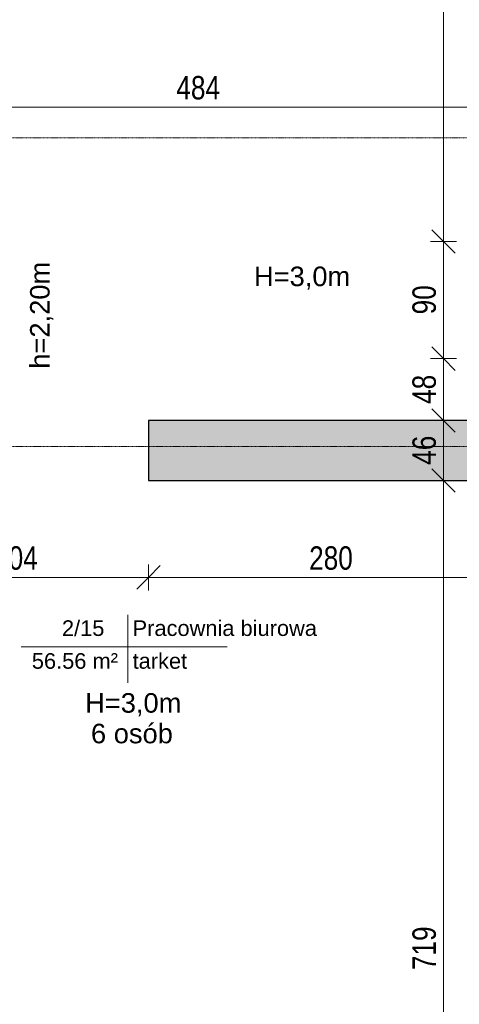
# Model space of a CAD drawing. Header units: centimetres. Extents: x 14827 to 20103, y -10807 to -8443.
# Tile 3 of 21: x 15294 to 15631, y -10034 to -9278. Entities that reach past the tile are written whole.
import ezdxf

# ---------------------------------------------------------------- set-up
doc = ezdxf.new("R2010")
doc.units = ezdxf.units.CM
doc.linetypes.add('Linia siatki', pattern=[0.9925, 0.47, -0.2175, 0.0875, -0.2175])
for name, color, linetype, lineweight in [('A-ANNO-DIMS', 211, 'Continuous', 9), ('A-ANNO-DIMS-100', 211, 'Continuous', 9), ('A-AREA-IDEN', 2, 'Continuous', 9), ('A-WALL', 113, 'Continuous', 9), ('A-WALL-PATT', 111, 'Continuous', 25), ('G-ANNO-TEXT', 231, 'Continuous', 9), ('S-GRID', 1, 'Continuous', 9)]:
    doc.layers.add(name, color=color, linetype=linetype, lineweight=lineweight)
doc.styles.add('Arial_1', font='arial.ttf', dxfattribs={"height": 12})
doc.styles.add('Arial_2', font='arial.ttf', dxfattribs={"width": 0.8, "height": 18})
doc.styles.add('Arial_4', font='arial.ttf', dxfattribs={"height": 15})
doc.dimstyles.new('Przekątna_-_1_8_mm_Arial', dxfattribs={"dimscale": 30.48, "dimtxt": 18.364669, "dimasz": 0.590551, "dimexe": 0.328084, "dimexo": 0.0625, "dimgap": 0.016404, "dimtad": 1, "dimdec": 0, "dimdsep": 46, "dimtxsty": 'Arial_2', "dimblk1": 'OBLIQUE', "dimblk2": 'OBLIQUE', "dimsah": 1, "dimcen": 0.09, "dimazin": 0, "dimtfac": 1, "dimtdec": 4, "dimtix": 1, "dimtmove": 0, "dimatfit": 3, "dimfxl": 0.328084, "dimfxlon": 1, "dimtvp": 1, "dimtolj": 1, "dimtzin": 0, "dimarcsym": 2})

# ---------------------------------------------------------------- blocks, each defined once
blk = doc.blocks.new('Etyk_pom_1_mala - Etyk_pom_1_mala-219433-6_Poziom posadzka II pietra')
at = {"layer": 'A-AREA-IDEN'}
for p, q in [((-0.0958, 0.1444), (-0.0958, -0.3781)), ((-0.9154, -0.1015), (0.6661, -0.1015))]:
    blk.add_line(p, q, dxfattribs=at)
blk = doc.blocks.new('DIMBLOCK123-6_Poziom posadzka II pietra')
at = {"layer": 'A-ANNO-DIMS-100'}
for p, q in [((15188.62, -9706.16), (15188.62, -9696.16)), ((15188.62, -9706.16), (15197.62, -9697.16)), ((15392.62, -9706.16), (15392.62, -9696.16)), ((15392.62, -9706.16), (15401.62, -9697.16)), ((15188.62, -9706.16), (15179.62, -9715.16)), ((15188.62, -9706.16), (15392.62, -9706.16)), ((15188.62, -9706.16), (15188.62, -9716.16)), ((15392.62, -9706.16), (15383.62, -9715.16)), ((15392.62, -9706.16), (15392.62, -9716.16))]:
    blk.add_line(p, q, dxfattribs=at)
at = {"layer": 'A-ANNO-DIMS-100', "color": 0, "insert": (15274.09, -9682.3), "char_height": 18, "width": 39.6677, "attachment_point": 1, "line_spacing_factor": 0.941778, "style": 'Arial_2'}
blk.add_mtext('204', dxfattribs=at)
blk = doc.blocks.new('_Oblique')
at = {"color": 0, "linetype": 'ByBlock', "lineweight": -2}
blk.add_line((-0.5, -0.5), (0.5, 0.5), dxfattribs=at)
blk = doc.blocks.new('DIMBLOCK124-6_Poziom posadzka II pietra')
at = {"layer": 'A-ANNO-DIMS-100'}
for p, q in [((15392.62, -9706.16), (15392.62, -9696.16)), ((15392.62, -9706.16), (15401.62, -9697.16)), ((15672.62, -9706.16), (15672.62, -9696.16)), ((15672.62, -9706.16), (15681.62, -9697.16)), ((15392.62, -9706.16), (15383.62, -9715.16)), ((15392.62, -9706.16), (15672.62, -9706.16)), ((15392.62, -9706.16), (15392.62, -9716.16)), ((15672.62, -9706.16), (15663.62, -9715.16)), ((15672.62, -9706.16), (15672.62, -9716.16))]:
    blk.add_line(p, q, dxfattribs=at)
at = {"layer": 'A-ANNO-DIMS-100', "color": 0, "insert": (15516.09, -9682.3), "char_height": 18, "width": 39.6677, "attachment_point": 1, "line_spacing_factor": 0.941778, "style": 'Arial_2'}
blk.add_mtext('280', dxfattribs=at)
blk = doc.blocks.new('DIMBLOCK153-6_Poziom posadzka II pietra')
at = {"layer": 'A-ANNO-DIMS-100'}
for p, q in [((15188.62, -9345.03), (15188.62, -9335.03)), ((15188.62, -9345.03), (15197.62, -9336.03)), ((15672.62, -9345.03), (15672.62, -9335.03)), ((15672.62, -9345.03), (15681.62, -9336.03)), ((15188.62, -9345.03), (15179.62, -9354.03)), ((15188.62, -9345.03), (15672.62, -9345.03)), ((15188.62, -9345.03), (15188.62, -9355.03)), ((15672.62, -9345.03), (15663.62, -9354.03)), ((15672.62, -9345.03), (15672.62, -9355.03))]:
    blk.add_line(p, q, dxfattribs=at)
at = {"layer": 'A-ANNO-DIMS-100', "color": 0, "insert": (15414.09, -9321.16), "char_height": 18, "width": 39.6677, "attachment_point": 1, "line_spacing_factor": 0.941778, "style": 'Arial_2'}
blk.add_mtext('484', dxfattribs=at)
blk = doc.blocks.new('DIMBLOCK181-6_Poziom posadzka II pietra')
at = {"layer": 'A-ANNO-DIMS-100'}
for p, q in [((15619.29, -9631.71), (15610.29, -9622.71)), ((15619.29, -9631.71), (15609.29, -9631.71)), ((15619.29, -10350.71), (15619.29, -9631.71)), ((15619.29, -9631.71), (15628.29, -9640.71)), ((15619.29, -9631.71), (15629.29, -9631.71)), ((15619.29, -10350.71), (15610.29, -10341.71)), ((15619.29, -10350.71), (15609.29, -10350.71)), ((15619.29, -10350.71), (15628.29, -10359.71)), ((15619.29, -10350.71), (15629.29, -10350.71))]:
    blk.add_line(p, q, dxfattribs=at)
at = {"layer": 'A-ANNO-DIMS-100', "color": 0, "insert": (15595.42, -10007.74), "char_height": 18, "width": 39.6677, "attachment_point": 1, "rotation": 90, "line_spacing_factor": 0.941778, "style": 'Arial_2'}
blk.add_mtext('719', dxfattribs=at)
blk = doc.blocks.new('DIMBLOCK182-6_Poziom posadzka II pietra')
at = {"layer": 'A-ANNO-DIMS-100'}
for p, q in [((15619.29, -9585.71), (15610.29, -9576.71)), ((15619.29, -9585.71), (15609.29, -9585.71)), ((15619.29, -9631.71), (15619.29, -9585.71)), ((15619.29, -9585.71), (15628.29, -9594.71)), ((15619.29, -9585.71), (15629.29, -9585.71)), ((15619.29, -9631.71), (15610.29, -9622.71)), ((15619.29, -9631.71), (15609.29, -9631.71)), ((15619.29, -9631.71), (15628.29, -9640.71)), ((15619.29, -9631.71), (15629.29, -9631.71))]:
    blk.add_line(p, q, dxfattribs=at)
at = {"layer": 'A-ANNO-DIMS-100', "color": 0, "insert": (15595.42, -9619.73), "char_height": 18, "width": 26.4451, "attachment_point": 1, "rotation": 90, "line_spacing_factor": 0.941778, "style": 'Arial_2'}
blk.add_mtext('46', dxfattribs=at)
blk = doc.blocks.new('DIMBLOCK183-6_Poziom posadzka II pietra')
at = {"layer": 'A-ANNO-DIMS-100'}
for p, q in [((15619.29, -9538.21), (15610.29, -9529.21)), ((15619.29, -9538.21), (15609.29, -9538.21)), ((15619.29, -9585.71), (15619.29, -9538.21)), ((15619.29, -9538.21), (15628.29, -9547.21)), ((15619.29, -9538.21), (15629.29, -9538.21)), ((15619.29, -9585.71), (15610.29, -9576.71)), ((15619.29, -9585.71), (15609.29, -9585.71)), ((15619.29, -9585.71), (15628.29, -9594.71)), ((15619.29, -9585.71), (15629.29, -9585.71))]:
    blk.add_line(p, q, dxfattribs=at)
at = {"layer": 'A-ANNO-DIMS-100', "color": 0, "insert": (15595.42, -9572.98), "char_height": 18, "width": 26.4451, "attachment_point": 1, "rotation": 90, "line_spacing_factor": 0.941778, "style": 'Arial_2'}
blk.add_mtext('48', dxfattribs=at)
blk = doc.blocks.new('DIMBLOCK184-6_Poziom posadzka II pietra')
at = {"layer": 'A-ANNO-DIMS-100'}
for p, q in [((15619.29, -9448.21), (15610.29, -9439.21)), ((15619.29, -9448.21), (15609.29, -9448.21)), ((15619.29, -9538.21), (15619.29, -9448.21)), ((15619.29, -9448.21), (15628.29, -9457.21)), ((15619.29, -9448.21), (15629.29, -9448.21)), ((15619.29, -9538.21), (15610.29, -9529.21)), ((15619.29, -9538.21), (15609.29, -9538.21)), ((15619.29, -9538.21), (15628.29, -9547.21)), ((15619.29, -9538.21), (15629.29, -9538.21))]:
    blk.add_line(p, q, dxfattribs=at)
at = {"layer": 'A-ANNO-DIMS-100', "color": 0, "insert": (15595.42, -9504.23), "char_height": 18, "width": 26.4451, "attachment_point": 1, "rotation": 90, "line_spacing_factor": 0.941778, "style": 'Arial_2'}
blk.add_mtext('90', dxfattribs=at)
blk = doc.blocks.new('DIMBLOCK185-6_Poziom posadzka II pietra')
at = {"layer": 'A-ANNO-DIMS-100'}
for p, q in [((15619.29, -8907.71), (15610.29, -8898.71)), ((15619.29, -8907.71), (15609.29, -8907.71)), ((15619.29, -9448.21), (15619.29, -8907.71)), ((15619.29, -8907.71), (15628.29, -8916.71)), ((15619.29, -8907.71), (15629.29, -8907.71)), ((15619.29, -9448.21), (15610.29, -9439.21)), ((15619.29, -9448.21), (15609.29, -9448.21)), ((15619.29, -9448.21), (15628.29, -9457.21)), ((15619.29, -9448.21), (15629.29, -9448.21))]:
    blk.add_line(p, q, dxfattribs=at)
at = {"layer": 'A-ANNO-DIMS-100', "color": 0, "insert": (15595.42, -9194.49), "char_height": 18, "width": 39.6677, "attachment_point": 1, "rotation": 90, "line_spacing_factor": 0.941778, "style": 'Arial_2'}
blk.add_mtext('541', dxfattribs=at)

msp = doc.modelspace()

# ---------------------------------------------------------------- hatches: boundary and pattern name
at = {"layer": 'A-WALL-PATT', "lineweight": 9}
msp.add_hatch(color=256, dxfattribs=at).paths.add_polyline_path([(15672.62, -9631.71), (15672.62, -9585.71), (15392.62, -9585.71), (15392.62, -9631.71), (15610.24, -9631.71)])

# ---------------------------------------------------------------- linework, layer by layer
at = {"layer": 'A-WALL', "lineweight": 25}
for p, q in [((15672.62, -9585.71), (15392.62, -9585.71)), ((15392.62, -9585.71), (15392.62, -9631.71)), ((15392.62, -9631.71), (15672.62, -9631.71))]:
    msp.add_line(p, q, dxfattribs=at)
at = {"layer": 'S-GRID', "linetype": 'Linia siatki'}
for p, q in [((14827.42, -9368.71), (18350.45, -9368.71)), ((14827.42, -9605.71), (18350.45, -9605.71))]:
    msp.add_line(p, q, dxfattribs=at)

# ---------------------------------------------------------------- block references
at = {"layer": 'A-AREA-IDEN', "xscale": 99.99999999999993, "yscale": 99.99999999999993, "zscale": 99.99999999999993}
msp.add_blockref('Etyk_pom_1_mala - Etyk_pom_1_mala-219433-6_Poziom posadzka II pietra', (15386.4, -9749.33), dxfattribs=at)

# ---------------------------------------------------------------- texts
at = {"layer": 'A-AREA-IDEN', "char_height": 12, "attachment_point": 1, "style": 'Arial_1'}
for s, insert, width in [('2/15', (15326.2, -9739.15), 42.4894), ('Pracownia biurowa', (15380.48, -9739.15), 181.9831), ('56.56 m²', (15303.07, -9764.33), 85.7806), ('tarket', (15380.48, -9764.33), 55.3164)]:
    msp.add_mtext(s, dxfattribs=dict(at, insert=insert, width=width))
at = {"layer": 'G-ANNO-TEXT', "color": 7, "insert": (15301.71, -9545.95), "char_height": 15, "width": 101.8143, "attachment_point": 1, "rotation": 90, "style": 'Arial_4'}
msp.add_mtext('h=2,20m', dxfattribs=at)
at = {"layer": 'G-ANNO-TEXT', "color": 7, "char_height": 15, "attachment_point": 1, "style": 'Arial_4'}
for s, insert, width in [('H=3,0m', (15473.72, -9467.54), 91.3924), ('H=3,0m', (15344.01, -9795.06), 91.3924), ('6 osób', (15348.51, -9818.56), 75.3586)]:
    msp.add_mtext(s, dxfattribs=dict(at, insert=insert, width=width))

# ---------------------------------------------------------------- dimensions: what is measured, and where the dimension line sits
at = {"layer": 'A-ANNO-DIMS'}
for base, p1, p2, override, picture, middle in [((15619.29001912, -8907.7148915), (15629.29001912, -9448.2148915), (15609.29001912, -8907.7148915), {"dimpost": '<>', "dimfxl": 540.869901}, 'DIMBLOCK185-6_Poziom posadzka II pietra', (15609.59970529, -9177.9648915)), ((15619.29, -9448.21), (15629.29, -9538.21), (15629.29, -9448.21), {"dimpost": '<>', "dimfxl": 90}, 'DIMBLOCK184-6_Poziom posadzka II pietra', (15609.6, -9493.21)), ((15619.29001912, -9538.2148915), (15609.29001912, -9585.7148915), (15629.29001912, -9538.2148915), {"dimpost": '<>', "dimfxl": 51.53882}, 'DIMBLOCK183-6_Poziom posadzka II pietra', (15609.59970529, -9561.9648915)), ((15619.29, -9585.71), (15609.29, -9631.71), (15609.29, -9585.71), {"dimpost": '<>', "dimfxl": 46}, 'DIMBLOCK182-6_Poziom posadzka II pietra', (15609.6, -9608.71)), ((15619.29, -9631.71), (15609.29, -10350.71), (15609.29, -9631.71), {"dimpost": '<>', "dimfxl": 719}, 'DIMBLOCK181-6_Poziom posadzka II pietra', (15609.6, -9991.21))]:
    dim = msp.add_linear_dim(base=base, p1=p1, p2=p2, angle=90, dimstyle='Przekątna_-_1_8_mm_Arial', override=override, dxfattribs=at)
    dim.commit()
    dim.dimension.update_dxf_attribs({"geometry": picture, "text_midpoint": middle})
for base, p1, p2, override, picture, middle in [((15672.62, -9345.03), (15188.62, -9335.03), (15672.62, -9335.03), {"dimpost": '<>', "dimfxl": 484}, 'DIMBLOCK153-6_Poziom posadzka II pietra', (15430.62, -9335.34)), ((15392.62, -9706.16), (15188.62, -9696.16), (15392.62, -9696.16), {"dimpost": '<>', "dimfxl": 204}, 'DIMBLOCK123-6_Poziom posadzka II pietra', (15290.62, -9696.47)), ((15672.62, -9706.16), (15392.62, -9696.16), (15672.62, -9696.16), {"dimpost": '<>', "dimfxl": 280}, 'DIMBLOCK124-6_Poziom posadzka II pietra', (15532.62, -9696.47))]:
    dim = msp.add_linear_dim(base=base, p1=p1, p2=p2, dimstyle='Przekątna_-_1_8_mm_Arial', override=override, dxfattribs=at)
    dim.commit()
    dim.dimension.update_dxf_attribs({"geometry": picture, "text_midpoint": middle})

doc.saveas('drawing.dxf')
